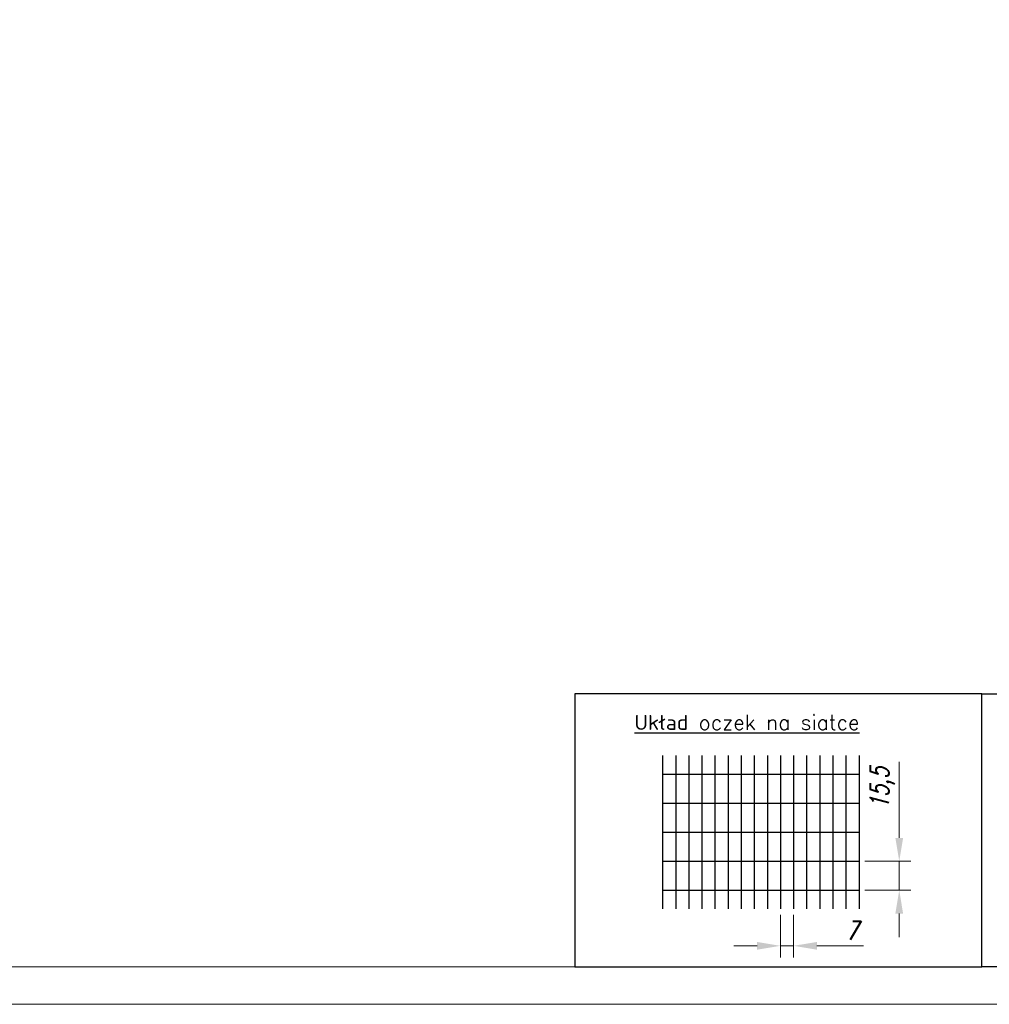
# Model space of a CAD drawing. Header units: millimetres. Extents: x -176817 to 571382, y -58489 to 156123.
# Tile 95 of 256: x -124334 to -121742, y 84088 to 86719. Entities that reach past the tile are written whole.
import ezdxf

# ---------------------------------------------------------------- set-up
doc = ezdxf.new("R2010")
doc.units = ezdxf.units.MM
doc.header["$LTSCALE"] = 0.2
doc.layers.get('Defpoints').update_dxf_attribs({"lineweight": 13})
for name, color, linetype, lineweight in [('-AAA Cienka', 2, 'Continuous', 18), ('-AAA Widok', 2, 'Continuous', 30), ('-AAA Wymiar', 1, 'Continuous', 18)]:
    doc.layers.add(name, color=color, linetype=linetype, lineweight=lineweight)
doc.styles.get("Standard").update_dxf_attribs({"font": 'arial.ttf'})
doc.styles.add('WYMIARY', font='ROMANS.shx', dxfattribs={"width": 0.75, "oblique": 15})
doc.dimstyles.new('1 do 25', dxfattribs={"dimscale": 25, "dimtxt": 2, "dimasz": 2.5, "dimexe": 1.25, "dimexo": 0.625, "dimtad": 1, "dimdec": 1, "dimtxsty": 'WYMIARY', "dimcen": 2.5, "dimclrd": 256, "dimclre": 256, "dimclrt": 5, "dimadec": 0, "dimazin": 0, "dimtfac": 1, "dimtdec": 1, "dimtmove": 0, "dimatfit": 3, "dimfxl": 1.25, "dimlwd": -1, "dimlwe": -1, "dimarcsym": 0})

# ---------------------------------------------------------------- blocks, each defined once
blk = doc.blocks.new('*D213')
at = {"layer": '-AAA Wymiar', "transparency": 16777216}
for p, q in [((-121983.2, 84532.7), (-121983.2, 84736.3)), ((-122075.1, 84470.2), (-121952, 84470.2)), ((-121983.2, 84392.7), (-121983.2, 84470.2)), ((-122075.1, 84392.7), (-121952, 84392.7)), ((-121983.2, 84330.2), (-121983.2, 84267.7))]:
    blk.add_line(p, q, dxfattribs=at)
for points in [[(-121993.6, 84532.7), (-121972.8, 84532.7), (-121983.2, 84470.2)], [(-121993.6, 84330.2), (-121972.8, 84330.2), (-121983.2, 84392.7)]]:
    blk.add_solid(points, dxfattribs=at)
at = {"layer": 'Defpoints', "color": 0, "transparency": 16777216}
for p in [(-122090.8, 84470.2), (-121983.2, 84470.2), (-122090.8, 84392.7)]:
    blk.add_point(p, dxfattribs=at)
at = {"layer": '-AAA Wymiar', "color": 5, "transparency": 16777216, "insert": (-122028.6, 84665.8), "char_height": 50, "attachment_point": 5, "rotation": 90, "style": 'WYMIARY'}
blk.add_mtext('15,5', dxfattribs=at)
blk = doc.blocks.new('*D214')
at = {"layer": '-AAA Wymiar', "transparency": 16777216}
for p, q in [((-122300.8, 84327.1), (-122300.8, 84212.9)), ((-122265.8, 84327.1), (-122265.8, 84212.9)), ((-122363.3, 84244.2), (-122425.8, 84244.2)), ((-122300.8, 84244.2), (-122265.8, 84244.2)), ((-122203.3, 84244.2), (-122078.3, 84244.2))]:
    blk.add_line(p, q, dxfattribs=at)
for points in [[(-122363.3, 84254.6), (-122363.3, 84233.8), (-122300.8, 84244.2)], [(-122203.3, 84254.6), (-122203.3, 84233.8), (-122265.8, 84244.2)]]:
    blk.add_solid(points, dxfattribs=at)
at = {"layer": 'Defpoints', "color": 0, "transparency": 16777216}
for p in [(-122300.8, 84342.7), (-122265.8, 84342.7), (-122265.8, 84244.2)]:
    blk.add_point(p, dxfattribs=at)
at = {"layer": '-AAA Wymiar', "color": 5, "transparency": 16777216, "insert": (-122109.5, 84284.8), "char_height": 50, "attachment_point": 5, "style": 'WYMIARY'}
blk.add_mtext('7', dxfattribs=at)

msp = doc.modelspace()

# ---------------------------------------------------------------- linework, layer by layer
at = {"layer": '-AAA Cienka'}
for points in [[(-136234.6261, 84087.9094), (-118294.6976, 84087.9094), (-118294.6976, 95247.9094), (-136234.6261, 95247.9094)], [(-136134.6261, 84187.9094), (-118394.6976, 84187.9094), (-118394.6976, 95147.9094), (-136134.6261, 95147.9094)]]:
    msp.add_lwpolyline(points, close=True, dxfattribs=at)
at = {"layer": '-AAA Widok'}
for p, q in [((-122615.7557, 84752.7098), (-122615.7557, 84342.7222)), ((-122580.7557, 84752.7098), (-122580.7557, 84342.7222)), ((-122545.7557, 84752.7098), (-122545.7557, 84342.7222)), ((-122510.7557, 84752.7098), (-122510.7557, 84342.7222)), ((-122475.7557, 84752.7098), (-122475.7557, 84342.7222)), ((-122440.7557, 84752.7098), (-122440.7557, 84342.7222)), ((-122405.7557, 84752.7098), (-122405.7557, 84342.7222)), ((-122370.7557, 84752.7098), (-122370.7557, 84342.7222)), ((-122335.7557, 84752.7098), (-122335.7557, 84342.7222)), ((-122300.7557, 84752.7098), (-122300.7557, 84342.7222)), ((-122265.7557, 84752.7098), (-122265.7557, 84342.7222)), ((-122230.7557, 84752.7098), (-122230.7557, 84342.7222)), ((-122195.7557, 84752.7098), (-122195.7557, 84342.7222)), ((-122160.7557, 84752.7098), (-122160.7557, 84342.7222)), ((-122125.7557, 84752.7098), (-122125.7557, 84342.7222)), ((-122090.7557, 84752.7098), (-122090.7557, 84342.7222)), ((-122615.7557, 84702.7222), (-122090.7557, 84702.7222)), ((-122615.7557, 84625.2222), (-122090.7557, 84625.2222)), ((-122615.7557, 84547.7222), (-122090.7557, 84547.7222)), ((-122615.7557, 84470.2222), (-122090.7557, 84470.2222)), ((-122615.7557, 84392.7222), (-122090.7557, 84392.7222))]:
    msp.add_line(p, q, dxfattribs=at)
for points in [[(-122850.1678, 84187.9094), (-121762.4327, 84187.9094), (-121762.4327, 84917.7454), (-122850.1678, 84917.7454)], [(-121762.4327, 84917.7454), (-120674.6976, 84917.7454), (-120674.6976, 84187.9094), (-121762.4327, 84187.9094)]]:
    msp.add_lwpolyline(points, close=True, dxfattribs=at)

# ---------------------------------------------------------------- texts
at = {"layer": '-AAA Widok', "insert": (-122690.9609, 84841.2767), "char_height": 40, "width": 2904.377888, "attachment_point": 4}
msp.add_mtext('{\\fSimplex_IV25|b0|i1|c238|p2;\\LUkład oczek na siatce}', dxfattribs=at)

# ---------------------------------------------------------------- dimensions: what is measured, and where the dimension line sits
at = {"layer": '-AAA Wymiar'}
dim = msp.add_linear_dim(base=(-121983.2298, 84470.2222), p1=(-122090.7557, 84392.7222), p2=(-122090.7557, 84470.2222), angle=90, text='15,5', dimstyle='1 do 25', dxfattribs=at)
dim.commit()
dim.dimension.update_dxf_attribs({"geometry": '*D213', "text_midpoint": (-121983.2298, 84665.7602), "dimtype": 160})
dim = msp.add_linear_dim(base=(-122265.7557, 84244.1781), p1=(-122300.7557, 84342.7222), p2=(-122265.7557, 84342.7222), text='7', dimstyle='1 do 25', dxfattribs=at)
dim.commit()
dim.dimension.update_dxf_attribs({"geometry": '*D214', "text_midpoint": (-122109.5034, 84244.1781), "dimtype": 160})

doc.saveas('drawing.dxf')
